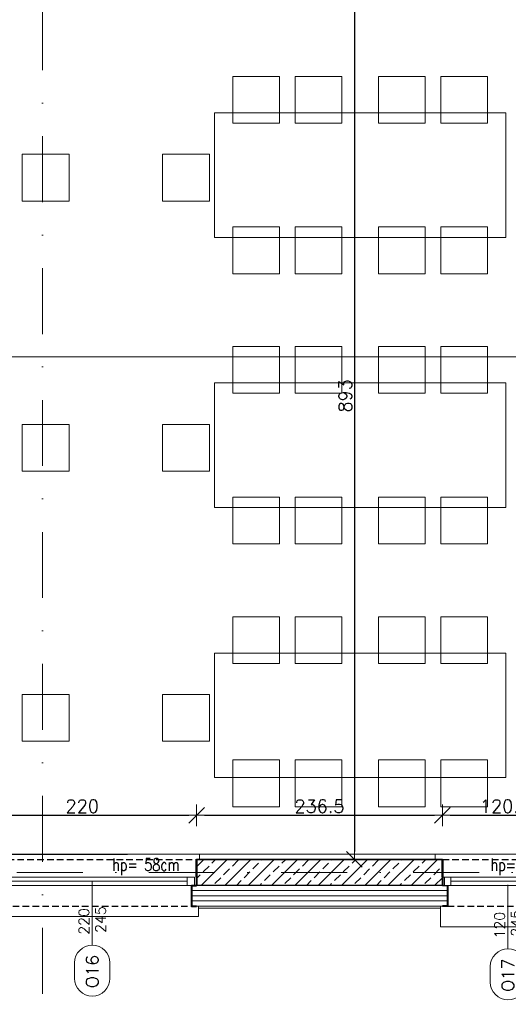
# Model space of a CAD drawing. Header units: millimetres. Extents: x 28291 to 177760, y -399809 to -170937.
# Tile 246 of 256: x 61989 to 62459, y -199613 to -198664. Entities that reach past the tile are written whole.
import ezdxf
from ezdxf.enums import TextEntityAlignment as Align

# ---------------------------------------------------------------- set-up
doc = ezdxf.new("R2010")
doc.units = ezdxf.units.MM
for name, pattern in [('2_3', [1, 0.5, -0.5]), ('CACHE', [9.525, 6.35, -3.175]), ('DASHDOT', [25.4, 12.7, -6.35, 0, -6.35])]:
    doc.linetypes.add(name, pattern=pattern)
doc.layers.get('0').update_dxf_attribs({"lineweight": 0})
for name, color, linetype, lineweight in [('!! 0_ Istn-sciany', 3, 'Continuous', 30), ('!! 0_ Istn-widok', 1, 'Continuous', 15), ('!! 1  WYDZIELENIE PPOŻ', 252, 'Continuous', 0), ('!! 1_ proj wyposdażenie', 2, 'Continuous', 5), ('!! 1_ tynk zewn  - nowy', 21, 'Continuous', 20), ('!! 1_okna projektowane', 210, 'Continuous', 0), ('!! 1_OPIS OKNA DO REALIZACJI', 151, 'Continuous', 0), ('!! 1_PROJ Sciany', 2, 'Continuous', 40), ('!! 1_PROJ TERMOIZOL', 132, 'Continuous', 5), ('!! 2_ remont Ocieplenie', 4, 'ZIGZAG', 5), ('!! wymiary osi', 250, 'Continuous', 9), ('0-osie-liniA', 14, 'DASHDOT', 5)]:
    doc.layers.add(name, color=color, linetype=linetype, lineweight=lineweight)
doc.layers.add('!! 0_ramki', color=66, linetype='Continuous', lineweight=9, plot=False)
for name, color, linetype in [('!! 1_ widok', 4, 'Continuous'), ('!! 1_PROJ przerywana', 3, 'CACHE'), ('PROJ OKNO', 3, 'CACHE')]:
    doc.layers.add(name, color=color, linetype=linetype)
for name, color, linetype, lineweight, true_color in [('!! 1_drzwi-linia - zrealizowane', 7, 'Continuous', 5, 0x7a7a7a), ('!! 1_PROJ SCIANY ZREAL - HATCH', 9, 'Continuous', 0, 0x808080), ('!! 1_PROJ ŚCIANY  - zrealizowane', 9, 'Continuous', 35, 0x808080)]:
    doc.layers.add(name, color=color, linetype=linetype, lineweight=lineweight, true_color=true_color)
doc.styles.add('ARCHETYP', font='romans.shx', dxfattribs={"height": 15})
doc.styles.add('SIMPLEX', font='simplex.shx', dxfattribs={"width": 0.77})
doc.styles.add('TXT', font='simplex.shx')
doc.linetypes.add('ZIGZAG', pattern='A,0.00254,-5.08,[131,ltypeshp.shx,S=5.08,R=0,X=-5.08,Y=0],-10.16,[131,ltypeshp.shx,S=5.08,R=180,X=5.08,Y=0],-5.08', length=20.32254)
doc.dimstyles.new('DIM50', dxfattribs={"dimscale": 5, "dimtxt": 2.5, "dimasz": 1.5, "dimexe": 0, "dimexo": 0, "dimgap": 0.5, "dimtad": 1, "dimdec": 4, "dimrnd": 0.5, "dimdsep": 46, "dimtxsty": 'TXT', "dimblk1": 'TICK1', "dimblk2": 'TICK1', "dimsah": 1, "dimcen": 0, "dimse1": 1, "dimse2": 1, "dimclrd": 1, "dimclre": 7, "dimclrt": 9, "dimadec": 0, "dimazin": 0, "dimtfac": 1, "dimtdec": 4, "dimtmove": 2, "dimatfit": 3, "dimldrblk": 'TICK1', "dimfxl": 1, "dimtolj": 1, "dimarcsym": 0})

# ---------------------------------------------------------------- blocks, each defined once
blk = doc.blocks.new('OKNO PROJ 240')
at = {"layer": '!! 0_ Istn-sciany'}
for points in [[(61049.03, -199630.89), (61054.03, -199630.89)], [(61262.03, -199630.89), (61262.03, -199630.89)]]:
    blk.add_lwpolyline(points, dxfattribs=at)
at = {"layer": '!! 0_ Istn-widok'}
for points in [[(61042.03, -199600.89), (61272, -199600.89)], [(61042.03, -199605.89), (61042.03, -199600.89)], [(61272, -199605.89), (61272, -199600.89)], [(61047.03, -199650.89), (61047.03, -199660.89)], [(61271.03, -199650.89), (61271.03, -199660.89)], [(61271.03, -199660.89), (61047.03, -199660.89)]]:
    blk.add_lwpolyline(points, dxfattribs=at)
at = {"layer": '!! 1_okna projektowane'}
for points in [[(61051.03, -199622.89), (61262.03, -199622.89)], [(61049.03, -199630.89), (61262.03, -199630.89)], [(61057.03, -199626.89), (61260.03, -199626.89)]]:
    blk.add_lwpolyline(points, dxfattribs=at)
for points in [[(61051.03, -199630.89), (61057.03, -199630.89), (61057.03, -199622.89), (61051.03, -199622.89)], [(61267.03, -199630.89), (61260.03, -199630.89), (61260.03, -199622.89), (61267.03, -199622.89)]]:
    blk.add_lwpolyline(points, close=True, dxfattribs=at)
at = {"layer": '!! 1_PROJ przerywana'}
for points in [[(61049.03, -199605.89), (61269.03, -199605.89)], [(61054.03, -199650.89), (61264.03, -199650.89)]]:
    blk.add_lwpolyline(points, dxfattribs=at)
at = {"layer": '!! 1_PROJ Sciany'}
for points in [[(61049.03, -199622.89), (61049.03, -199605.89)], [(61269.03, -199622.89), (61269.03, -199605.89)], [(61049.03, -199622.89), (61049.03, -199630.89)], [(61269.03, -199622.89), (61269.03, -199630.89)], [(61054.03, -199630.89), (61054.03, -199650.89)], [(61264.03, -199630.89), (61264.03, -199650.89)], [(61264.03, -199630.89), (61269.03, -199630.89)], [(61054.03, -199650.89), (61049.03, -199650.89)], [(61264.03, -199650.89), (61269.03, -199650.89)]]:
    blk.add_lwpolyline(points, dxfattribs=at)
blk = doc.blocks.new('BLOK OSI')
at = {"layer": '0-osie-liniA', "ltscale": 5}
for points in [[(53191.21142, -193626.89479), (53191.21142, -199860.81919)], [(52022.71506, -199547.0883), (55016.99854, -199547.0883)]]:
    blk.add_lwpolyline(points, dxfattribs=at)
blk = doc.blocks.new('1_ok-opis')
blk.add_line((0, 111.61), (0, 50))
for points in [[(-17, 128.61), (-17, 143.61)], [(17, 128.61), (17, 143.61)]]:
    blk.add_lwpolyline(points)
for centre, start, end in [((0, 143.61), 0, 180), ((0, 128.61), 180, 0)]:
    blk.add_arc(centre, 17, start, end)
at = {"style": 'ARCHETYP'}
for tag, height, rotation, p in [('NR', 12, 90, (0, 136.9)), ('NR', 12, 270, (0, 136.9)), ('SZEROKOŚĆ', 10, 90, (-8, 78.29)), ('WYSOKOŚĆ', 10, 270, (-8, 78.29)), ('WYSOKOŚĆ', 10, 90, (8, 78.29)), ('SZEROKOŚĆ', 10, 270, (8, 78.29))]:
    blk.add_attdef(tag, text='', height=height, rotation=rotation, dxfattribs=at).set_placement(p, align=Align.MIDDLE)
blk = doc.blocks.new('TICK1')
at = {"color": 0}
for p, q in [((0, -1.4), (0, 1.4)), ((0, 0), (-1, 0))]:
    blk.add_line(p, q, dxfattribs=at)
at = {"color": 2}
blk.add_line((-1, -1), (1, 1), dxfattribs=at)
blk = doc.blocks.new('*D3013')
at = {"layer": '!! wymiary osi', "color": 1, "lineweight": -2, "transparency": 16777216}
blk.add_line((60832.07, -199708.96), (63419.56, -199708.96), dxfattribs=at)
at = {"layer": 'DEFPOINTS', "color": 0, "transparency": 16777216}
for p in [(60824.57, -199509.13), (63427.06, -199520.13), (63427.06, -199708.96)]:
    blk.add_point(p, dxfattribs=at)
at = {"layer": '!! wymiary osi', "color": 1, "lineweight": -2, "transparency": 16777216, "xscale": 7.5, "yscale": 7.5, "zscale": 7.5, "rotation": 180}
blk.add_blockref('TICK1', (60824.57, -199708.96), dxfattribs=at)
at = {"layer": '!! wymiary osi', "color": 1, "lineweight": -2, "transparency": 16777216, "xscale": 7.5, "yscale": 7.5, "zscale": 7.5}
blk.add_blockref('TICK1', (63427.06, -199708.96), dxfattribs=at)
at = {"layer": '!! wymiary osi', "color": 9, "transparency": 16777216, "insert": (62125.82, -199700.21), "char_height": 12.5, "attachment_point": 5, "style": 'TXT'}
blk.add_mtext('\\A1;2602.5', dxfattribs=at)
blk = doc.blocks.new('*D3018')
at = {"layer": '!! wymiary osi', "color": 1, "lineweight": -2, "transparency": 16777216}
blk.add_line((61682.57, -199673.97), (62590.07, -199673.97), dxfattribs=at)
at = {"layer": 'DEFPOINTS', "color": 0, "transparency": 16777216}
for p in [(61675.07, -199473.35), (62597.57, -199473.35), (62597.57, -199673.97)]:
    blk.add_point(p, dxfattribs=at)
at = {"layer": '!! wymiary osi', "color": 1, "lineweight": -2, "transparency": 16777216, "xscale": 7.5, "yscale": 7.5, "zscale": 7.5, "rotation": 180}
blk.add_blockref('TICK1', (61675.07, -199673.97), dxfattribs=at)
at = {"layer": '!! wymiary osi', "color": 1, "lineweight": -2, "transparency": 16777216, "xscale": 7.5, "yscale": 7.5, "zscale": 7.5}
blk.add_blockref('TICK1', (62597.57, -199673.97), dxfattribs=at)
at = {"layer": '!! wymiary osi', "color": 9, "transparency": 16777216, "insert": (62136.32, -199665.22), "char_height": 12.5, "attachment_point": 5, "style": 'TXT'}
blk.add_mtext('\\A1;922.5', dxfattribs=at)
blk = doc.blocks.new('*D3087')
at = {"layer": '!! wymiary osi', "color": 1, "lineweight": -2, "transparency": 16777216}
blk.add_line((62311.22, -198587.63), (62311.22, -199465.64), dxfattribs=at)
at = {"layer": 'DEFPOINTS', "color": 0, "transparency": 16777216}
for p in [(61934.07, -198580.13), (61939.44, -199473.14), (62311.22, -199473.14)]:
    blk.add_point(p, dxfattribs=at)
at = {"layer": '!! wymiary osi', "color": 1, "lineweight": -2, "transparency": 16777216, "xscale": 7.5, "yscale": 7.5, "zscale": 7.5}
for p, rotation in [((62311.22, -198580.13), 90), ((62311.22, -199473.14), 270)]:
    blk.add_blockref('TICK1', p, dxfattribs=dict(at, rotation=rotation))
at = {"layer": '!! wymiary osi', "color": 9, "transparency": 16777216, "insert": (62302.47, -199026.64), "char_height": 12.5, "attachment_point": 5, "rotation": 90, "style": 'TXT'}
blk.add_mtext('\\A1;893', dxfattribs=at)
blk = doc.blocks.new('*D3153')
at = {"layer": '!! wymiary osi', "color": 1, "lineweight": -2, "transparency": 16777216}
blk.add_line((61946.94, -199430.64), (62151.94, -199430.64), dxfattribs=at)
at = {"layer": 'DEFPOINTS', "color": 0, "transparency": 16777216}
for p in [(62159.44, -199430.64), (62159.44, -199473.14), (61939.44, -199473.36)]:
    blk.add_point(p, dxfattribs=at)
at = {"layer": '!! wymiary osi', "color": 1, "lineweight": -2, "transparency": 16777216, "xscale": 7.5, "yscale": 7.5, "zscale": 7.5, "rotation": 180}
blk.add_blockref('TICK1', (61939.44, -199430.64), dxfattribs=at)
at = {"layer": '!! wymiary osi', "color": 1, "lineweight": -2, "transparency": 16777216, "xscale": 7.5, "yscale": 7.5, "zscale": 7.5}
blk.add_blockref('TICK1', (62159.44, -199430.64), dxfattribs=at)
at = {"layer": '!! wymiary osi', "color": 9, "transparency": 16777216, "insert": (62049.44, -199421.89), "char_height": 12.5, "attachment_point": 5, "style": 'TXT'}
blk.add_mtext('\\A1;220', dxfattribs=at)
blk = doc.blocks.new('*D3154')
at = {"layer": '!! wymiary osi', "color": 1, "lineweight": -2, "transparency": 16777216}
blk.add_line((62166.94, -199430.64), (62388.44, -199430.64), dxfattribs=at)
at = {"layer": 'DEFPOINTS', "color": 0, "transparency": 16777216}
for p in [(62395.94, -199430.64), (62159.44, -199473.14), (62395.94, -199473.13)]:
    blk.add_point(p, dxfattribs=at)
at = {"layer": '!! wymiary osi', "color": 1, "lineweight": -2, "transparency": 16777216, "xscale": 7.5, "yscale": 7.5, "zscale": 7.5, "rotation": 180}
blk.add_blockref('TICK1', (62159.44, -199430.64), dxfattribs=at)
at = {"layer": '!! wymiary osi', "color": 1, "lineweight": -2, "transparency": 16777216, "xscale": 7.5, "yscale": 7.5, "zscale": 7.5}
blk.add_blockref('TICK1', (62395.94, -199430.64), dxfattribs=at)
at = {"layer": '!! wymiary osi', "color": 9, "transparency": 16777216, "insert": (62277.69, -199421.89), "char_height": 12.5, "attachment_point": 5, "style": 'TXT'}
blk.add_mtext('\\A1;236.5', dxfattribs=at)
blk = doc.blocks.new('*D3155')
at = {"layer": '!! wymiary osi', "color": 1, "lineweight": -2, "transparency": 16777216}
blk.add_line((62403.44, -199430.64), (62508.69, -199430.64), dxfattribs=at)
at = {"layer": 'DEFPOINTS', "color": 0, "transparency": 16777216}
for p in [(62516.19, -199430.64), (62395.94, -199473.13), (62516.19, -199473.2)]:
    blk.add_point(p, dxfattribs=at)
at = {"layer": '!! wymiary osi', "color": 1, "lineweight": -2, "transparency": 16777216, "xscale": 7.5, "yscale": 7.5, "zscale": 7.5, "rotation": 180}
blk.add_blockref('TICK1', (62395.94, -199430.64), dxfattribs=at)
at = {"layer": '!! wymiary osi', "color": 1, "lineweight": -2, "transparency": 16777216, "xscale": 7.5, "yscale": 7.5, "zscale": 7.5}
blk.add_blockref('TICK1', (62516.19, -199430.64), dxfattribs=at)
at = {"layer": '!! wymiary osi', "color": 9, "transparency": 16777216, "insert": (62456.07, -199421.89), "char_height": 12.5, "attachment_point": 5, "style": 'TXT'}
blk.add_mtext('\\A1;120.5', dxfattribs=at)
blk = doc.blocks.new('OKNO PROJ 120')
at = {"layer": '!! 0_ Istn-sciany'}
for points in [[(62604.5, -199631.15), (62609.5, -199631.15)], [(62717.5, -199631.15), (62717.5, -199631.15)]]:
    blk.add_lwpolyline(points, dxfattribs=at)
at = {"layer": '!! 0_ Istn-widok'}
for points in [[(62597.5, -199601.15), (62731.5, -199601.15)], [(62597.5, -199606.15), (62597.5, -199601.15)], [(62731.5, -199606.15), (62731.5, -199601.15)], [(62602.5, -199651.15), (62602.5, -199671.15)], [(62726.5, -199651.15), (62726.5, -199671.15)], [(62726.5, -199671.15), (62602.5, -199671.15)]]:
    blk.add_lwpolyline(points, dxfattribs=at)
at = {"layer": '!! 1_okna projektowane'}
for points in [[(62604.5, -199623.15), (62717.5, -199623.15)], [(62604.5, -199631.15), (62717.5, -199631.15)], [(62612.5, -199627.15), (62722.5, -199627.15)]]:
    blk.add_lwpolyline(points, dxfattribs=at)
for points in [[(62606.5, -199631.15), (62612.5, -199631.15), (62612.5, -199623.15), (62606.5, -199623.15)], [(62722.5, -199631.15), (62715.5, -199631.15), (62715.5, -199623.15), (62722.5, -199623.15)]]:
    blk.add_lwpolyline(points, close=True, dxfattribs=at)
at = {"layer": '!! 1_PROJ przerywana'}
for points in [[(62604.5, -199606.15), (62724.5, -199606.15)], [(62609.5, -199651.15), (62719.5, -199651.15)]]:
    blk.add_lwpolyline(points, dxfattribs=at)
at = {"layer": '!! 1_PROJ Sciany'}
for points in [[(62604.5, -199623.15), (62604.5, -199606.15)], [(62724.5, -199623.15), (62724.5, -199606.15)], [(62604.5, -199623.15), (62604.5, -199631.15)], [(62724.5, -199623.15), (62724.5, -199631.15)], [(62609.5, -199631.15), (62609.5, -199651.15)], [(62719.5, -199631.15), (62719.5, -199651.15)], [(62719.5, -199631.15), (62724.5, -199631.15)], [(62609.5, -199651.15), (62604.5, -199651.15)], [(62719.5, -199651.15), (62724.5, -199651.15)]]:
    blk.add_lwpolyline(points, dxfattribs=at)

msp = doc.modelspace()

# ---------------------------------------------------------------- hatches: boundary and pattern name
at = {"layer": '!! 1_PROJ SCIANY ZREAL - HATCH'}
h = msp.add_hatch(dxfattribs=at)
h.set_pattern_fill('ANSI33', color=256, scale=2.5)
h.paths.add_polyline_path([(62159.44144, -199473.20569), (62395.93775, -199473.07062), (62395.93775, -199498.06732), (62159.44144, -199498.20239)])

# ---------------------------------------------------------------- linework, layer by layer
at = {"layer": '!! 0_ramki'}
msp.add_lwpolyline([(60100.28509, -198989.2122), (60100.28509, -194789.2122), (63070.28509, -194789.2122), (63120.28509, -198989.2122)], close=True, dxfattribs=at)
at = {"layer": '!! 1  WYDZIELENIE PPOŻ', "color": 20, "linetype": '2_3', "ltscale": 10, "true_color": 0xf65c09, "const_width": 1}
msp.add_lwpolyline([(61680.06966, -198858.12222), (61394.57367, -198858.15779), (61394.57367, -198643.12421), (60860.60069, -198643.12424), (60860.50947, -199468.13431), (61678.41568, -199468.13432), (61680.06965, -199468.34503), (62592.56778, -199468.08791), (62593.21565, -198093.74063), (62280.06965, -198093.74063), (62280.06965, -198398.62886), (62010.51687, -198398.58903), (62010.51687, -198473.62813), (61944.06965, -198473.62813), (61944.06965, -198585.15717), (61680.06966, -198583.65717), (61680.06966, -198858.12241)], dxfattribs=at)
at = {"layer": '!! 1_ proj wyposdażenie'}
for points in [[(62194.29872, -198719.03336), (62239.29872, -198719.03336), (62239.29872, -198764.03336), (62194.29872, -198764.03336)], [(62254.29872, -198719.03336), (62299.29872, -198719.03336), (62299.29872, -198764.03336), (62254.29872, -198764.03336)], [(62379.29872, -198719.03336), (62334.29872, -198719.03336), (62334.29872, -198764.03336), (62379.29872, -198764.03336)], [(62439.29872, -198719.03336), (62394.29872, -198719.03336), (62394.29872, -198764.03336), (62439.29872, -198764.03336)], [(62176.79872, -198754.03336), (62456.79872, -198754.03336), (62456.79872, -198874.03336), (62176.79872, -198874.03336)], [(62036.79872, -198839.03336), (62036.79872, -198794.03336), (61991.79872, -198794.03336), (61991.79872, -198839.03336)], [(62126.79872, -198839.03336), (62126.79872, -198794.03336), (62171.79872, -198794.03336), (62171.79872, -198839.03336)], [(62194.29872, -198909.03336), (62239.29872, -198909.03336), (62239.29872, -198864.03336), (62194.29872, -198864.03336)], [(62254.29872, -198909.03336), (62299.29872, -198909.03336), (62299.29872, -198864.03336), (62254.29872, -198864.03336)], [(62379.29872, -198909.03336), (62334.29872, -198909.03336), (62334.29872, -198864.03336), (62379.29872, -198864.03336)], [(62439.29872, -198909.03336), (62394.29872, -198909.03336), (62394.29872, -198864.03336), (62439.29872, -198864.03336)], [(62194.29872, -198979.2146), (62239.29872, -198979.2146), (62239.29872, -199024.2146), (62194.29872, -199024.2146)], [(62254.29872, -198979.2146), (62299.29872, -198979.2146), (62299.29872, -199024.2146), (62254.29872, -199024.2146)], [(62379.29872, -198979.2146), (62334.29872, -198979.2146), (62334.29872, -199024.2146), (62379.29872, -199024.2146)], [(62439.29872, -198979.2146), (62394.29872, -198979.2146), (62394.29872, -199024.2146), (62439.29872, -199024.2146)], [(62176.79872, -199014.2146), (62456.79872, -199014.2146), (62456.79872, -199134.2146), (62176.79872, -199134.2146)], [(62036.79872, -199099.2146), (62036.79872, -199054.2146), (61991.79872, -199054.2146), (61991.79872, -199099.2146)], [(62126.79872, -199099.2146), (62126.79872, -199054.2146), (62171.79872, -199054.2146), (62171.79872, -199099.2146)], [(62194.29872, -199169.2146), (62239.29872, -199169.2146), (62239.29872, -199124.2146), (62194.29872, -199124.2146)], [(62254.29872, -199169.2146), (62299.29872, -199169.2146), (62299.29872, -199124.2146), (62254.29872, -199124.2146)], [(62379.29872, -199169.2146), (62334.29872, -199169.2146), (62334.29872, -199124.2146), (62379.29872, -199124.2146)], [(62439.29872, -199169.2146), (62394.29872, -199169.2146), (62394.29872, -199124.2146), (62439.29872, -199124.2146)], [(62194.29872, -199239.39584), (62239.29872, -199239.39584), (62239.29872, -199284.39584), (62194.29872, -199284.39584)], [(62254.29872, -199239.39584), (62299.29872, -199239.39584), (62299.29872, -199284.39584), (62254.29872, -199284.39584)], [(62379.29872, -199239.39584), (62334.29872, -199239.39584), (62334.29872, -199284.39584), (62379.29872, -199284.39584)], [(62439.29872, -199239.39584), (62394.29872, -199239.39584), (62394.29872, -199284.39584), (62439.29872, -199284.39584)], [(62176.79872, -199274.39584), (62456.79872, -199274.39584), (62456.79872, -199394.39584), (62176.79872, -199394.39584)], [(62036.79872, -199359.39584), (62036.79872, -199314.39584), (61991.79872, -199314.39584), (61991.79872, -199359.39584)], [(62126.79872, -199359.39584), (62126.79872, -199314.39584), (62171.79872, -199314.39584), (62171.79872, -199359.39584)], [(62194.29872, -199422.39057), (62239.29872, -199422.39057), (62239.29872, -199377.39057), (62194.29872, -199377.39057)], [(62254.29872, -199422.39057), (62299.29872, -199422.39057), (62299.29872, -199377.39057), (62254.29872, -199377.39057)], [(62379.29872, -199422.39057), (62334.29872, -199422.39057), (62334.29872, -199377.39057), (62379.29872, -199377.39057)], [(62439.29872, -199422.39057), (62394.29872, -199422.39057), (62394.29872, -199377.39057), (62439.29872, -199377.39057)]]:
    msp.add_lwpolyline(points, close=True, dxfattribs=at)
at = {"layer": '!! 1_ tynk zewn  - nowy'}
for p, q in [((62159.44148, -199518.1415), (62395.93775, -199518.06657)), ((62161.44144, -199520.1415), (62393.93775, -199520.06726))]:
    msp.add_line(p, q, dxfattribs=at)
at = {"layer": '!! 1_PROJ Sciany'}
for points in [[(62159.44144, -199473.20323), (62159.44144, -199498.20485)], [(62395.93775, -199473.12899), (62395.93775, -199498.13061)]]:
    msp.add_lwpolyline(points, dxfattribs=at)
at = {"layer": '!! 1_PROJ SCIANY ZREAL - HATCH'}
msp.add_lwpolyline([(62159.44144, -199473.14487), (62395.93775, -199473.07062), (62395.93775, -199498.06732), (62159.44144, -199498.14156)], close=True, dxfattribs=at)
at = {"layer": '!! 1_PROJ TERMOIZOL', "linetype": 'ZIGZAG', "ltscale": 0.75}
for p, q in [((62154.44141, -199503.1415), (62400.93775, -199503.07062)), ((62154.44144, -199513.1415), (62400.93775, -199513.07062))]:
    msp.add_line(p, q, dxfattribs=at)
at = {"layer": '!! 1_PROJ ŚCIANY  - zrealizowane'}
for points in [[(62395.93775, -199473.07062), (62159.44144, -199473.14487)], [(62395.93775, -199498.06571), (62159.44144, -199498.13948)]]:
    msp.add_lwpolyline(points, dxfattribs=at)
at = {"layer": '!! 2_ remont Ocieplenie', "linetype": 'Continuous', "ltscale": 0.75}
msp.add_line((62154.44141, -199508.1415), (62400.93775, -199508.07062), dxfattribs=at)

# ---------------------------------------------------------------- block references
at = {"layer": '!! 1_ widok'}
msp.add_blockref('OKNO PROJ 120', (-208.55981, 133.02301), dxfattribs=at)
at = {"layer": '!! 1_drzwi-linia - zrealizowane'}
msp.add_blockref('BLOK OSI', (8819.85593, 61.46017), dxfattribs=at)
at = {"layer": '!! 1_OPIS OKNA DO REALIZACJI'}
ref = msp.add_blockref('1_ok-opis', (62059.09558, -199444.14487), dxfattribs=dict(at, rotation=180))
ref.add_attrib('SZEROKOŚĆ', '220', dxfattribs={"layer": '0', "height": 10, "rotation": 90, "style": 'ARCHETYP'}).set_placement((62051.09558, -199532.86528), align=Align.MIDDLE)
ref.add_attrib('WYSOKOŚĆ', '245', dxfattribs={"layer": '0', "height": 10, "rotation": 90, "style": 'ARCHETYP'}).set_placement((62067.09558, -199531.09182), align=Align.MIDDLE)
ref.add_attrib('NR', 'O16', dxfattribs={"layer": '0', "height": 12, "rotation": 90, "style": 'ARCHETYP'}).set_placement((62059.09558, -199581.04631), align=Align.MIDDLE)
ref = msp.add_blockref('1_ok-opis', (62458.93775, -199447.71379), dxfattribs=dict(at, rotation=180))
ref.add_attrib('SZEROKOŚĆ', '120', dxfattribs={"layer": '0', "height": 10, "rotation": 90, "style": 'ARCHETYP'}).set_placement((62450.93775, -199536.4342), align=Align.MIDDLE)
ref.add_attrib('WYSOKOŚĆ', '245', dxfattribs={"layer": '0', "height": 10, "rotation": 90, "style": 'ARCHETYP'}).set_placement((62466.93775, -199534.66074), align=Align.MIDDLE)
ref.add_attrib('NR', 'O17', dxfattribs={"layer": '0', "height": 12, "rotation": 90, "style": 'ARCHETYP'}).set_placement((62458.93775, -199584.61524), align=Align.MIDDLE)
at = {"layer": 'PROJ OKNO'}
msp.add_blockref('OKNO PROJ 240', (890.40832, 132.74714), dxfattribs=at)

# ---------------------------------------------------------------- texts
at = {"layer": '!! 1_OPIS OKNA DO REALIZACJI', "style": 'SIMPLEX', "width": 0.75}
for p in [(62078.24544, -199484.18024), (62442.15138, -199484.2386)]:
    msp.add_text('hp= 58cm', height=12, dxfattribs=at).set_placement(p)

# ---------------------------------------------------------------- dimensions: what is measured, and where the dimension line sits
at = {"layer": '!! wymiary osi'}
dim = msp.add_linear_dim(base=(62311.22171, -199473.14487), p1=(61934.06965, -198580.12813), p2=(61939.44144, -199473.14487), angle=90, dimstyle='DIM50', dxfattribs=at)
dim.commit()
dim.dimension.update_dxf_attribs({"geometry": '*D3087', "text_midpoint": (62302.47171, -199026.6365)})
for base, p1, p2, picture, middle in [((62159.44144, -199430.64005), (61939.44144, -199473.36228), (62159.44144, -199473.14487), '*D3153', (62049.44144, -199421.89005)), ((62395.93775, -199430.64005), (62159.44144, -199473.14487), (62395.93775, -199473.12899), '*D3154', (62277.6896, -199421.89005)), ((62516.19325, -199430.64005), (62395.93775, -199473.12899), (62516.19325, -199473.20323), '*D3155', (62456.0655, -199421.89005)), ((62597.56735, -199673.97051), (61675.06965, -199473.34644), (62597.56735, -199473.34644), '*D3018', (62136.3185, -199665.22051)), ((63427.06363, -199708.96421), (60824.56735, -199509.12813), (63427.06363, -199520.12889), '*D3013', (62125.81549, -199700.21421))]:
    dim = msp.add_linear_dim(base=base, p1=p1, p2=p2, dimstyle='DIM50', dxfattribs=at)
    dim.commit()
    dim.dimension.update_dxf_attribs({"geometry": picture, "text_midpoint": middle})

doc.saveas('drawing.dxf')
